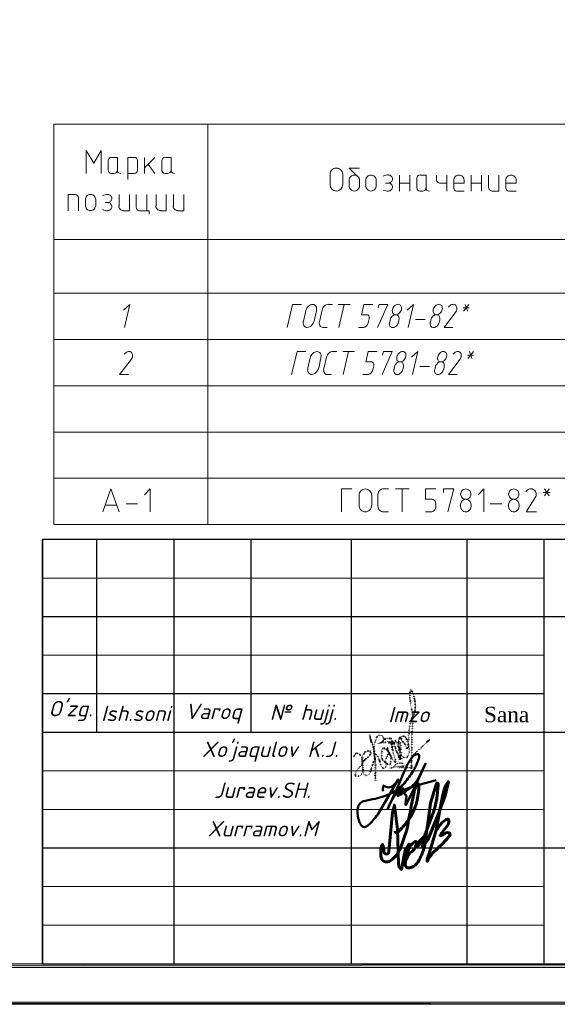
# Model space of a CAD drawing. Header units: millimetres. Extents: x 1527433 to 14789979, y -66543 to 11310.
# Tile 55 of 122: x 1963286 to 1970261, y -65658 to -52886. Entities that reach past the tile are written whole.
import ezdxf

# ---------------------------------------------------------------- set-up
doc = ezdxf.new("R2010")
doc.units = ezdxf.units.MM
doc.linetypes.add('CONTI', pattern=[0])
doc.linetypes.add('DOT', pattern=[0.5, 0, -0.5])
doc.layers.add('RAMKA', color=250, linetype='CONTI')
doc.styles.add('STYLE3', font='arial.ttf')
doc.styles.add('V@ler@Live', font='isocpeui.ttf')

# ---------------------------------------------------------------- blocks, each defined once
blk = doc.blocks.new('пдп001')
at = {"color": 5, "linetype": 'DOT', "lineweight": 40}
for points, knots in [([(707, 149), (708, 157), (714, 275), (714, 211), (717, 464), (797, 572), (804, 758), (726, 963), (724, 699), (772, 570), (752, 371), (753, 204), (748, 36), (748, -48), (744, -179), (751, -58), (729, 14), (812, 68), (869, 129), (929, 184), (970, 224), (988, 241)], [5933.013532, 5933.013532, 5933.013532, 5933.013532, 5945.426056, 6119.674656, 6463.814955, 6647.701276, 6824.900543, 7118.025184, 7324.27387, 7610.172898, 7917.764182, 8218.669265, 8442.676207, 8673.369778, 8750.267492, 8857.255672, 9004.364899, 9148.612782, 9259.763889, 9418.202493, 9536.44599, 9536.44599, 9536.44599, 9536.44599]), ([(268, 57), (276, 52), (297, 37), (320, -2), (338, -55), (346, -105), (390, -149), (424, -111), (412, -62), (415, 3), (471, 62), (426, 112), (358, 130), (364, 68), (353, 26), (367, -31), (411, -64), (445, -86), (483, -85), (480, -21), (486, 27), (452, 65), (444, 93), (426, 161), (441, 107), (444, 73), (486, 28), (487, -23), (560, -69), (512, 37), (507, 98), (489, 159), (473, 223), (514, 36), (505, 144), (503, 170), (509, 229), (538, 139), (544, 86), (578, 46), (599, -49), (582, 13), (578, 49), (545, 91), (537, 148), (523, 189), (545, 234), (568, 171), (574, 132), (596, 66), (595, 25), (626, -17), (594, -25), (617, 46), (598, 98), (576, 178), (569, 235), (624, 289), (598, 248), (573, 216), (615, 154), (609, 86), (616, 23), (678, -20), (725, 55), (716, 137), (701, 216), (660, 284), (598, 271), (638, 194), (676, 170), (682, 97), (700, 129), (707, 149)], [0, 0, 0, 0, 48.503704, 122.119306, 208.329865, 313.551394, 384.410654, 428.229301, 512.215886, 616.590231, 739.308905, 818.700472, 905.182256, 976.614449, 1045.562044, 1130.421533, 1235.08686, 1301.053793, 1319.442364, 1403.027564, 1518.67504, 1568.346911, 1625.618732, 1700.210095, 1737.985982, 1810.401067, 1893.792405, 1997.337295, 2072.088069, 2144.472071, 2360.286944, 2446.613064, 2466.534345, 2624.01661, 2696.265892, 2764.574689, 2806.01173, 2899.683096, 3003.982381, 3114.442089, 3203.096311, 3246.119489, 3329.559258, 3406.405435, 3488.541484, 3597.996357, 3621.971115, 3677.674584, 3789.796613, 3887.577299, 3974.928227, 4028.38159, 4037.512745, 4112.181437, 4225.578573, 4371.597742, 4474.330056, 4533.38336, 4578.568256, 4619.142429, 4743.633224, 4857.566539, 4955.347226, 5034.65037, 5141.745278, 5270.87444, 5439.057271, 5545.963162, 5586.401017, 5686.789569, 5814.196651, 5862.435135, 5933.013532, 5933.013532, 5933.013532, 5933.013532])]:
    blk.add_open_spline(points, degree=3, knots=knots, dxfattribs=at)
for points in [[(0, 0), (30, 59), (79, 40), (107, -71), (107, -203), (72, -238), (23, -238), (23, -203), (53, -146), (94, -105), (134, -41), (177, 1), (217, 41), (217, 79), (166, 79), (141, 68), (122, 40), (110, -10), (110, -50), (110, -86), (113, -117), (118, -161), (128, -214), (159, -227), (199, -217), (214, -188), (238, -113), (265, -20), (265, 50), (255, 142), (224, 216), (208, 296), (234, 185), (255, 133), (269, 17), (279, -71), (279, -180), (279, -289), (279, -280), (279, -169), (279, -38), (263, 77), (263, 151), (292, 245), (322, 291), (368, 279), (383, 264), (383, 240)], [(313, 184), (372, 208), (409, 245), (488, 245), (479, 245), (445, 250), (403, 239), (368, 204), (360, 196), (370, 196), (438, 206), (469, 213), (510, 213), (500, 210), (475, 198), (443, 191), (479, 191), (517, 191), (548, 191), (598, 191), (622, 191)]]:
    blk.add_spline(points, degree=3, dxfattribs=at)
at = {"color": 5, "linetype": 'DOT', "lineweight": 30}
blk.add_spline([(464, -136), (524, -113), (561, -76), (640, -76), (631, -76), (597, -71), (555, -81), (519, -117), (512, -124), (521, -124), (590, -114), (621, -107), (662, -107), (651, -111), (627, -123), (594, -129), (630, -129), (668, -129), (700, -129), (750, -129), (774, -129)], degree=3, dxfattribs=at)

msp = doc.modelspace()

# ---------------------------------------------------------------- hatches: boundary and pattern name
h = msp.add_hatch(color=7)
h.paths.add_polyline_path([(1982606.783, -35960.929), (1982583.5, -35982.095), (1982606.783, -65655.645)])
h.paths.add_polyline_path([(1982583.5, -35982.095), (1982606.783, -65655.645), (1982583.5, -65630.245)])
h.paths.add_polyline_path([(1982606.783, -65655.645), (1982583.5, -65630.245), (1982606.783, -65657.762)])
h.paths.add_polyline_path([(1982583.5, -65630.245), (1982606.783, -65657.762), (1940635.4, -65630.245)])
h.paths.add_polyline_path([(1982606.783, -65657.762), (1940635.4, -65630.245), (1940610, -65657.762)])
h.paths.add_polyline_path([(1940635.4, -65630.245), (1940610, -65657.762)])
h = msp.add_hatch(color=7)
h.paths.add_polyline_path([(1982083.967, -65130.712), (1982134.767, -65181.512), (1982083.967, -36481.629)])
h.paths.add_polyline_path([(1982134.767, -65181.512), (1982083.967, -36481.629), (1982134.767, -36432.945)])
h.paths.add_polyline_path([(1982083.967, -36481.629), (1982134.767, -36432.945), (1942635.65, -36481.629)])
h.paths.add_polyline_path([(1982134.767, -36432.945), (1942635.65, -36481.629), (1942584.85, -36432.945)])
h.paths.add_polyline_path([(1942635.65, -36481.629), (1942584.85, -36432.945), (1942635.65, -65130.712)])
h.paths.add_polyline_path([(1942584.85, -36432.945), (1942635.65, -65130.712), (1942584.85, -65181.512)])
h.paths.add_polyline_path([(1942635.65, -65130.712), (1942584.85, -65181.512), (1982083.967, -65130.712)])
h.paths.add_polyline_path([(1942584.85, -65181.512), (1982083.967, -65130.712), (1982134.767, -65181.512)])

# ---------------------------------------------------------------- linework, layer by layer
at = {"color": 0, "lineweight": 30}
for p, q in [((1982083.967, -59630.717), (1963583.985, -59630.717)), ((1963583.985, -65130.712), (1963583.985, -59630.717)), ((1964283.985, -59630.717), (1964283.985, -62130.715)), ((1965286.386, -59630.717), (1965286.386, -65131.056)), ((1966286.386, -59630.717), (1966286.386, -62130.715)), ((1967586.384, -59630.717), (1967586.384, -65131.056)), ((1969086.382, -59630.717), (1969086.382, -65131.056)), ((1970086.381, -59630.717), (1970086.381, -65131.056)), ((1970086.381, -60630.716), (1963583.985, -60630.716)), ((1982083.967, -60630.716), (1970086.381, -60630.716)), ((1970086.381, -61630.715), (1963583.985, -61630.715)), ((1982083.967, -62130.715), (1963583.985, -62130.715)), ((1982083.967, -63630.713), (1963583.985, -63630.713))]:
    msp.add_line(p, q, dxfattribs=at)
at = {"color": 0, "lineweight": 5}
for p, q in [((1970086.381, -60130.717), (1963583.985, -60130.717)), ((1970086.381, -61130.716), (1963583.985, -61130.716)), ((1970086.381, -62630.714), (1963583.985, -62630.714)), ((1970086.381, -63130.714), (1963583.985, -63130.714)), ((1970086.381, -64130.713), (1963583.985, -64130.713)), ((1970086.381, -64630.712), (1963583.985, -64630.712))]:
    msp.add_line(p, q, dxfattribs=at)
at = {"color": 7, "lineweight": 0}
for points in [[(1963728.233, -54240.462), (1963728.233, -59434.762)], [(1982107.25, -54240.462), (1963728.233, -54240.462)], [(1965728.483, -54240.462), (1965728.483, -59434.762)], [(1964344.183, -54881.812), (1964344.183, -54581.245), (1964246.817, -54746.345), (1964149.45, -54581.245), (1964149.45, -54881.812)], [(1964478.592, -54670.145), (1964460.878, -54673.722), (1964446.412, -54683.474), (1964436.66, -54697.94), (1964433.083, -54715.654)], [(1964433.083, -54716.712), (1964433.083, -54837.362)], [(1964553.733, -54837.362), (1964553.733, -54672.262), (1964479.65, -54672.262)], [(1964771.75, -54672.262), (1964689.2, -54672.262), (1964689.2, -54958.012)], [(1964816.2, -54715.654), (1964812.624, -54697.94), (1964802.871, -54683.474), (1964788.406, -54673.722), (1964770.692, -54670.145)], [(1964816.2, -54837.362), (1964816.2, -54716.712)], [(1964907.217, -54807.729), (1965040.567, -54672.262)], [(1964907.217, -54672.262), (1964907.217, -54881.812)], [(1965040.567, -54881.812), (1964951.667, -54761.162)], [(1965174.975, -54670.145), (1965157.261, -54673.722), (1965142.796, -54683.474), (1965133.043, -54697.94), (1965129.467, -54715.654)], [(1965131.583, -54716.712), (1965131.583, -54837.362)], [(1965252.233, -54837.362), (1965252.233, -54672.262), (1965176.033, -54672.262)], [(1964433.083, -54836.304), (1964436.66, -54854.018), (1964446.412, -54868.483), (1964460.878, -54878.236), (1964478.592, -54881.812)], [(1964479.65, -54881.812), (1964509.283, -54881.812)], [(1964508.225, -54881.812), (1964525.939, -54878.236), (1964540.404, -54868.483), (1964550.157, -54854.018), (1964553.733, -54836.304)], [(1964551.617, -54836.304), (1964555.193, -54854.018), (1964564.946, -54868.483), (1964579.411, -54878.236), (1964597.125, -54881.812)], [(1964689.2, -54881.812), (1964771.75, -54881.812)], [(1964770.692, -54881.812), (1964788.406, -54878.236), (1964802.871, -54868.483), (1964812.624, -54854.018), (1964816.2, -54836.304)], [(1965129.467, -54836.304), (1965133.043, -54854.018), (1965142.796, -54868.483), (1965157.261, -54878.236), (1965174.975, -54881.812)], [(1965176.033, -54881.812), (1965205.667, -54881.812)], [(1965204.608, -54881.812), (1965222.322, -54878.236), (1965236.788, -54868.483), (1965246.54, -54854.018), (1965250.117, -54836.304)], [(1965250.117, -54836.304), (1965253.693, -54854.018), (1965263.446, -54868.483), (1965277.911, -54878.236), (1965295.625, -54881.812)], [(1967476.85, -54891.337), (1967475.194, -54874.914), (1967470.446, -54859.617), (1967462.933, -54845.774), (1967452.982, -54833.714), (1967440.921, -54823.763), (1967427.079, -54816.249), (1967411.782, -54811.501), (1967395.358, -54809.845), (1967378.935, -54811.501), (1967363.638, -54816.249), (1967349.796, -54823.763), (1967337.735, -54833.714), (1967327.784, -54845.774), (1967320.271, -54859.617), (1967315.522, -54874.914), (1967313.867, -54891.337)], [(1967313.867, -54892.395), (1967313.867, -55027.862)], [(1967478.967, -55027.862), (1967478.967, -54892.395)], [(1967658.883, -54909.329), (1967561.517, -54809.845), (1967696.983, -54809.845)], [(1967694.867, -54967.537), (1967693.512, -54954.1), (1967689.627, -54941.584), (1967683.48, -54930.258), (1967675.338, -54920.391), (1967665.47, -54912.249), (1967654.145, -54906.102), (1967641.629, -54902.217), (1967628.192, -54900.862), (1967614.754, -54902.217), (1967602.239, -54906.102), (1967590.913, -54912.249), (1967581.045, -54920.391), (1967572.904, -54930.258), (1967566.756, -54941.584), (1967562.871, -54954.1), (1967561.517, -54967.537)], [(1967910.767, -54967.537), (1967909.412, -54954.1), (1967905.527, -54941.584), (1967899.38, -54930.258), (1967891.238, -54920.391), (1967881.37, -54912.249), (1967870.045, -54906.102), (1967857.529, -54902.217), (1967844.092, -54900.862), (1967830.654, -54902.217), (1967818.139, -54906.102), (1967806.813, -54912.249), (1967796.945, -54920.391), (1967788.804, -54930.258), (1967782.656, -54941.584), (1967778.771, -54954.1), (1967777.417, -54967.537)], [(1968070.919, -54898.766), (1968053.371, -54899.51), (1968036.091, -54902.298), (1968019.256, -54907.09), (1968003.044, -54913.847)], [(1968070.575, -55004.579), (1968081.026, -55003.525), (1968090.761, -55000.503), (1968099.569, -54995.722), (1968107.244, -54989.39), (1968113.577, -54981.715), (1968118.358, -54972.906), (1968121.38, -54963.172), (1968122.433, -54952.72), (1968121.38, -54942.269), (1968118.358, -54932.535), (1968113.577, -54923.726), (1968107.244, -54916.051), (1968099.569, -54909.719), (1968090.761, -54904.937), (1968081.026, -54901.916), (1968070.575, -54900.862)], [(1968213.45, -55110.412), (1968213.45, -54900.862)], [(1968348.917, -55110.412), (1968348.917, -54900.862)], [(1968483.325, -54898.745), (1968465.611, -54902.322), (1968451.146, -54912.074), (1968441.393, -54926.54), (1968437.817, -54944.254)], [(1968558.467, -55065.962), (1968558.467, -54900.862), (1968484.383, -54900.862)], [(1968693.933, -54900.862), (1968693.933, -54960.129)], [(1968829.4, -54900.862), (1968829.4, -55110.412)], [(1969051.65, -54967.537), (1969050.295, -54954.1), (1969046.41, -54941.584), (1969040.263, -54930.258), (1969032.121, -54920.391), (1969022.254, -54912.249), (1969010.928, -54906.102), (1968998.412, -54902.217), (1968984.975, -54900.862), (1968971.538, -54902.217), (1968959.022, -54906.102), (1968947.696, -54912.249), (1968937.829, -54920.391), (1968929.687, -54930.258), (1968923.54, -54941.584), (1968919.655, -54954.1), (1968918.3, -54967.537)], [(1969142.667, -55110.412), (1969142.667, -54900.862)], [(1969278.133, -55110.412), (1969278.133, -54900.862)], [(1969369.15, -54900.862), (1969369.15, -55051.145)], [(1969428.417, -55110.412), (1969502.5, -55110.412), (1969502.5, -54900.862)], [(1969726.867, -54967.537), (1969725.512, -54954.1), (1969721.627, -54941.584), (1969715.48, -54930.258), (1969707.338, -54920.391), (1969697.47, -54912.249), (1969686.145, -54906.102), (1969673.629, -54902.217), (1969660.192, -54900.862), (1969646.754, -54902.217), (1969634.239, -54906.102), (1969622.913, -54912.249), (1969613.045, -54920.391), (1969604.904, -54930.258), (1969598.756, -54941.584), (1969594.871, -54954.1), (1969593.517, -54967.537)], [(1967313.867, -55026.804), (1967315.522, -55043.227), (1967320.271, -55058.524), (1967327.784, -55072.366), (1967337.735, -55084.427), (1967349.796, -55094.378), (1967363.638, -55101.891), (1967378.935, -55106.64), (1967395.358, -55108.295), (1967411.782, -55106.64), (1967427.079, -55101.891), (1967440.921, -55094.378), (1967452.982, -55084.427), (1967462.933, -55072.366), (1967470.446, -55058.524), (1967475.194, -55043.227), (1967476.85, -55026.804)], [(1967561.517, -54968.595), (1967561.517, -55042.679)], [(1967561.517, -55041.62), (1967562.871, -55055.058), (1967566.756, -55067.573), (1967572.904, -55078.899), (1967581.045, -55088.767), (1967590.913, -55096.908), (1967602.239, -55103.056), (1967614.754, -55106.941), (1967628.192, -55108.295), (1967641.629, -55106.941), (1967654.145, -55103.056), (1967665.47, -55096.908), (1967675.338, -55088.767), (1967683.48, -55078.899), (1967689.627, -55067.573), (1967693.512, -55055.058), (1967694.867, -55041.62)], [(1967696.983, -55042.679), (1967696.983, -54968.595)], [(1967777.417, -54968.595), (1967777.417, -55042.679)], [(1967777.417, -55041.62), (1967778.771, -55055.058), (1967782.656, -55067.573), (1967788.804, -55078.899), (1967796.945, -55088.767), (1967806.813, -55096.908), (1967818.139, -55103.056), (1967830.654, -55106.941), (1967844.092, -55108.295), (1967857.529, -55106.941), (1967870.045, -55103.056), (1967881.37, -55096.908), (1967891.238, -55088.767), (1967899.38, -55078.899), (1967905.527, -55067.573), (1967909.412, -55055.058), (1967910.767, -55041.62)], [(1967912.883, -55042.679), (1967912.883, -54968.595)], [(1968071.633, -55006.695), (1968033.533, -55006.695)], [(1968070.575, -55108.295), (1968081.026, -55107.242), (1968090.761, -55104.22), (1968099.569, -55099.439), (1968107.244, -55093.106), (1968113.577, -55085.431), (1968118.358, -55076.623), (1968121.38, -55066.888), (1968122.433, -55056.437), (1968121.38, -55045.986), (1968118.358, -55036.251), (1968113.577, -55027.442), (1968107.244, -55019.768), (1968099.569, -55013.435), (1968090.761, -55008.654), (1968081.026, -55005.632), (1968070.575, -55004.579)], [(1968213.45, -55006.695), (1968348.917, -55006.695)], [(1968437.817, -54945.312), (1968437.817, -55065.962)], [(1968691.817, -54959.07), (1968695.393, -54976.784), (1968705.146, -54991.25), (1968719.611, -55001.002), (1968737.325, -55004.579)], [(1968738.383, -55006.695), (1968829.4, -55006.695)], [(1968918.3, -54968.595), (1968918.3, -55072.312)], [(1969053.767, -55006.695), (1968918.3, -55006.695)], [(1969053.767, -55006.695), (1969053.767, -54968.595)], [(1969142.667, -55006.695), (1969278.133, -55006.695)], [(1969593.517, -54968.595), (1969593.517, -55072.312)], [(1969728.983, -55006.695), (1969593.517, -55006.695)], [(1969728.983, -55006.695), (1969728.983, -54968.595)], [(1964005.517, -55154.862), (1963914.5, -55154.862), (1963914.5, -55364.412)], [(1964049.967, -55198.254), (1964046.39, -55180.54), (1964036.638, -55166.074), (1964022.172, -55156.322), (1964004.458, -55152.745)], [(1964272.217, -55219.42), (1964270.862, -55205.983), (1964266.977, -55193.467), (1964260.83, -55182.142), (1964252.688, -55172.274), (1964242.82, -55164.132), (1964231.495, -55157.985), (1964218.979, -55154.1), (1964205.542, -55152.745), (1964192.104, -55154.1), (1964179.589, -55157.985), (1964168.263, -55164.132), (1964158.395, -55172.274), (1964150.254, -55182.142), (1964144.106, -55193.467), (1964140.221, -55205.983), (1964138.867, -55219.42)], [(1964430.252, -55152.766), (1964412.704, -55153.51), (1964395.424, -55156.298), (1964378.59, -55161.09), (1964362.378, -55167.847)], [(1964429.908, -55256.462), (1964440.36, -55255.408), (1964450.094, -55252.387), (1964458.903, -55247.605), (1964466.578, -55241.273), (1964472.91, -55233.598), (1964477.691, -55224.789), (1964480.713, -55215.055), (1964481.767, -55204.604), (1964480.713, -55194.152), (1964477.691, -55184.418), (1964472.91, -55175.609), (1964466.578, -55167.934), (1964458.903, -55161.602), (1964450.094, -55156.821), (1964440.36, -55153.799), (1964429.908, -55152.745)], [(1964574.9, -55154.862), (1964574.9, -55303.029)], [(1964634.167, -55364.412), (1964710.367, -55364.412), (1964710.367, -55154.862)], [(1964799.267, -55154.862), (1964799.267, -55319.962)], [(1964934.733, -55364.412), (1964934.733, -55154.862)], [(1965055.383, -55154.862), (1965055.383, -55303.029)], [(1965114.65, -55364.412), (1965188.733, -55364.412), (1965188.733, -55154.862)], [(1965279.75, -55154.862), (1965279.75, -55303.029)], [(1965339.017, -55364.412), (1965415.217, -55364.412), (1965415.217, -55154.862)], [(1968003.044, -55095.31), (1968019.256, -55102.067), (1968036.091, -55106.859), (1968053.371, -55109.647), (1968070.919, -55110.392)], [(1968437.817, -55064.904), (1968441.393, -55082.618), (1968451.146, -55097.083), (1968465.611, -55106.836), (1968483.325, -55110.412)], [(1968484.383, -55110.412), (1968514.017, -55110.412)], [(1968512.958, -55110.412), (1968530.672, -55106.836), (1968545.138, -55097.083), (1968554.89, -55082.618), (1968558.467, -55064.904)], [(1968556.35, -55064.904), (1968559.926, -55082.618), (1968569.679, -55097.083), (1968584.144, -55106.836), (1968601.858, -55110.412)], [(1968918.3, -55071.254), (1968921.211, -55085.672), (1968929.149, -55097.446), (1968940.923, -55105.384), (1968955.342, -55108.295)], [(1968956.4, -55110.412), (1969053.767, -55110.412)], [(1969367.033, -55050.087), (1969368.259, -55062.245), (1969371.774, -55073.568), (1969377.336, -55083.815), (1969384.702, -55092.743), (1969393.63, -55100.109), (1969403.877, -55105.671), (1969415.201, -55109.186), (1969427.358, -55110.412)], [(1969593.517, -55071.254), (1969596.428, -55085.672), (1969604.366, -55097.446), (1969616.14, -55105.384), (1969630.558, -55108.295)], [(1969631.617, -55110.412), (1969728.983, -55110.412)], [(1964049.967, -55364.412), (1964049.967, -55199.312)], [(1964138.867, -55220.479), (1964138.867, -55296.679)], [(1964138.867, -55295.62), (1964140.221, -55309.058), (1964144.106, -55321.573), (1964150.254, -55332.899), (1964158.395, -55342.767), (1964168.263, -55350.908), (1964179.589, -55357.056), (1964192.104, -55360.941), (1964205.542, -55362.295), (1964218.979, -55360.941), (1964231.495, -55357.056), (1964242.82, -55350.908), (1964252.688, -55342.767), (1964260.83, -55332.899), (1964266.977, -55321.573), (1964270.862, -55309.058), (1964272.217, -55295.62)], [(1964274.333, -55296.679), (1964274.333, -55220.479)], [(1964430.967, -55258.579), (1964394.983, -55258.579)], [(1964429.908, -55362.295), (1964440.36, -55361.242), (1964450.094, -55358.22), (1964458.903, -55353.439), (1964466.578, -55347.106), (1964472.91, -55339.431), (1964477.691, -55330.623), (1964480.713, -55320.888), (1964481.767, -55310.437), (1964480.713, -55299.986), (1964477.691, -55290.251), (1964472.91, -55281.442), (1964466.578, -55273.768), (1964458.903, -55267.435), (1964450.094, -55262.654), (1964440.36, -55259.632), (1964429.908, -55258.579)], [(1964362.378, -55349.31), (1964378.59, -55356.067), (1964395.424, -55360.859), (1964412.704, -55363.647), (1964430.252, -55364.392)], [(1964572.783, -55301.97), (1964574.009, -55314.128), (1964577.524, -55325.451), (1964583.086, -55335.699), (1964590.452, -55344.627), (1964599.38, -55351.993), (1964609.627, -55357.555), (1964620.951, -55361.07), (1964633.108, -55362.295)], [(1964797.15, -55318.904), (1964800.726, -55336.618), (1964810.479, -55351.083), (1964824.944, -55360.836), (1964842.658, -55364.412)], [(1964843.717, -55364.412), (1964964.367, -55364.412), (1964964.367, -55408.862)], [(1965053.267, -55301.97), (1965054.492, -55314.128), (1965058.007, -55325.451), (1965063.569, -55335.699), (1965070.935, -55344.627), (1965079.863, -55351.993), (1965090.11, -55357.555), (1965101.434, -55361.07), (1965113.592, -55362.295)], [(1965277.633, -55301.97), (1965278.859, -55314.128), (1965282.374, -55325.451), (1965287.936, -55335.699), (1965295.302, -55344.627), (1965304.23, -55351.993), (1965314.477, -55357.555), (1965325.801, -55361.07), (1965337.958, -55362.295)], [(1982107.25, -55739.062), (1963728.233, -55739.062)], [(1963728.233, -56435.445), (1982107.25, -56435.445)], [(1967289.23, -56577.902), (1967275.968, -56579.282), (1967262.962, -56583.499), (1967250.536, -56590.256), (1967239.014, -56599.255), (1967228.722, -56610.2), (1967219.984, -56622.794), (1967213.124, -56636.74), (1967208.468, -56651.741)], [(1968238.464, -56645.93), (1968240.484, -56632.188), (1968240.09, -56619.393), (1968237.452, -56607.82), (1968232.737, -56597.741), (1968226.115, -56589.432), (1968217.755, -56583.165), (1968207.824, -56579.214), (1968196.493, -56577.854), (1968184.518, -56579.264), (1968172.74, -56583.261), (1968161.457, -56589.57), (1968150.964, -56597.916), (1968141.557, -56608.025), (1968133.533, -56619.621), (1968127.189, -56632.43), (1968122.819, -56646.177)], [(1968767.631, -56645.93), (1968769.651, -56632.188), (1968769.257, -56619.393), (1968766.618, -56607.82), (1968761.904, -56597.741), (1968755.282, -56589.432), (1968746.921, -56583.165), (1968736.991, -56579.214), (1968725.66, -56577.854), (1968713.685, -56579.264), (1968701.907, -56583.261), (1968690.624, -56589.57), (1968680.13, -56597.916), (1968670.724, -56608.025), (1968662.7, -56619.621), (1968656.355, -56632.43), (1968651.986, -56646.177)], [(1968945.317, -56675.12), (1968951.743, -56661.944), (1968955.938, -56648.622), (1968957.936, -56635.492), (1968957.771, -56622.895), (1968955.478, -56611.17), (1968951.091, -56600.656), (1968944.644, -56591.693), (1968936.171, -56584.621), (1968926.172, -56579.968), (1968915.337, -56577.96), (1968903.985, -56578.484), (1968892.439, -56581.424), (1968881.018, -56586.667), (1968870.043, -56594.098), (1968859.835, -56603.604), (1968850.714, -56615.069)], [(1964646.867, -56879.945), (1964716.717, -56579.379), (1964634.167, -56653.462)], [(1966941.333, -56579.379), (1966827.033, -56579.379), (1966757.183, -56879.945)], [(1966998.483, -56661.929), (1966966.733, -56797.395)], [(1967136.547, -56660.544), (1967139.009, -56644.034), (1967138.576, -56628.669), (1967135.451, -56614.778), (1967129.833, -56602.689), (1967121.926, -56592.729), (1967111.929, -56585.228), (1967100.045, -56580.514), (1967086.474, -56578.915), (1967072.124, -56580.646), (1967058.002, -56585.482), (1967044.465, -56593.094), (1967031.869, -56603.15), (1967020.568, -56615.319), (1967010.92, -56629.27), (1967003.28, -56644.673), (1966998.004, -56661.196)], [(1967108.55, -56797.395), (1967138.183, -56661.929)], [(1967210.15, -56653.462), (1967176.283, -56803.745)], [(1967292.7, -56579.379), (1967343.5, -56579.379)], [(1967419.7, -56579.379), (1967572.1, -56579.379)], [(1967495.9, -56579.379), (1967426.05, -56879.945)], [(1967790.117, -56714.845), (1967720.267, -56714.845), (1967749.9, -56579.379), (1967866.317, -56579.379)], [(1967929.817, -56879.945), (1968063.167, -56579.379), (1967948.867, -56579.379), (1967938.283, -56623.829)], [(1968122.819, -56646.177), (1968120.799, -56659.92), (1968121.193, -56672.714), (1968123.832, -56684.288), (1968128.546, -56694.366), (1968135.168, -56702.675), (1968143.529, -56708.942), (1968153.459, -56712.893), (1968164.79, -56714.254), (1968176.765, -56712.843), (1968188.543, -56708.846), (1968199.826, -56702.537), (1968210.32, -56694.191), (1968219.726, -56684.082), (1968227.75, -56672.486), (1968234.095, -56659.677), (1968238.464, -56645.93)], [(1968325.633, -56879.945), (1968395.483, -56579.379), (1968312.933, -56653.462)], [(1968651.986, -56646.177), (1968649.966, -56659.92), (1968650.36, -56672.714), (1968652.998, -56684.288), (1968657.713, -56694.366), (1968664.335, -56702.675), (1968672.696, -56708.942), (1968682.626, -56712.893), (1968693.957, -56714.254), (1968705.932, -56712.843), (1968717.71, -56708.846), (1968728.993, -56702.537), (1968739.486, -56694.191), (1968748.893, -56684.082), (1968756.917, -56672.486), (1968763.261, -56659.677), (1968767.631, -56645.93)], [(1968945.817, -56676.745), (1968791.3, -56879.945), (1968905.6, -56879.945)], [(1969041.067, -56623.829), (1969117.267, -56623.829)], [(1969115.15, -56579.379), (1969043.183, -56668.279)], [(1969093.983, -56668.279), (1969064.35, -56579.379)], [(1966966.254, -56796.663), (1966963.792, -56813.173), (1966964.224, -56828.538), (1966967.349, -56842.429), (1966972.967, -56854.519), (1966980.874, -56864.478), (1966990.871, -56871.979), (1967002.755, -56876.693), (1967016.326, -56878.292), (1967030.676, -56876.562), (1967044.798, -56871.725), (1967058.335, -56864.113), (1967070.931, -56854.058), (1967082.232, -56841.889), (1967091.88, -56827.937), (1967099.52, -56812.534), (1967104.797, -56796.011)], [(1967174.602, -56802.024), (1967172.551, -56817.052), (1967173.164, -56831.076), (1967176.25, -56843.792), (1967181.618, -56854.899), (1967189.077, -56864.094), (1967198.435, -56871.076), (1967209.502, -56875.541), (1967222.087, -56877.188)], [(1967743.262, -56877.776), (1967753.835, -56876.52), (1967764.236, -56872.98), (1967774.202, -56867.396), (1967783.472, -56860.014), (1967791.784, -56851.075), (1967798.877, -56840.823), (1967804.488, -56829.5), (1967808.356, -56817.35)], [(1967820.631, -56764.403), (1967822.199, -56753.858), (1967821.917, -56744.043), (1967819.914, -56735.168), (1967816.32, -56727.444), (1967811.263, -56721.08), (1967804.871, -56716.285), (1967797.274, -56713.269), (1967788.6, -56712.243)], [(1967809.167, -56818.562), (1967821.867, -56765.645)], [(1968084.719, -56811.277), (1968082.699, -56825.02), (1968083.093, -56837.814), (1968085.732, -56849.388), (1968090.446, -56859.466), (1968097.068, -56867.775), (1968105.429, -56874.042), (1968115.359, -56877.993), (1968126.69, -56879.354), (1968138.665, -56877.943), (1968150.443, -56873.946), (1968161.726, -56867.637), (1968172.22, -56859.291), (1968181.626, -56849.182), (1968189.65, -56837.586), (1968195.995, -56824.777), (1968200.364, -56811.03)], [(1968092.8, -56782.579), (1968086.45, -56812.212)], [(1968206.714, -56781.397), (1968208.734, -56767.654), (1968208.34, -56754.86), (1968205.702, -56743.286), (1968200.987, -56733.208), (1968194.365, -56724.899), (1968186.005, -56718.632), (1968176.074, -56714.681), (1968164.743, -56713.32), (1968152.768, -56714.731), (1968140.99, -56718.728), (1968129.707, -56725.037), (1968119.214, -56733.383), (1968109.807, -56743.492), (1968101.783, -56755.088), (1968095.439, -56767.897), (1968091.069, -56781.644)], [(1968200.75, -56812.212), (1968207.1, -56782.579)], [(1968420.883, -56774.112), (1968547.883, -56774.112)], [(1968613.886, -56811.277), (1968611.866, -56825.02), (1968612.26, -56837.814), (1968614.898, -56849.388), (1968619.613, -56859.466), (1968626.235, -56867.775), (1968634.596, -56874.042), (1968644.526, -56877.993), (1968655.857, -56879.354), (1968667.832, -56877.943), (1968679.61, -56873.946), (1968690.893, -56867.637), (1968701.386, -56859.291), (1968710.793, -56849.182), (1968718.817, -56837.586), (1968725.161, -56824.777), (1968729.531, -56811.03)], [(1968621.967, -56782.579), (1968615.617, -56812.212)], [(1968735.881, -56781.397), (1968737.901, -56767.654), (1968737.507, -56754.86), (1968734.868, -56743.286), (1968730.154, -56733.208), (1968723.532, -56724.899), (1968715.171, -56718.632), (1968705.241, -56714.681), (1968693.91, -56713.32), (1968681.935, -56714.731), (1968670.157, -56718.728), (1968658.874, -56725.037), (1968648.38, -56733.383), (1968638.974, -56743.492), (1968630.95, -56755.088), (1968624.605, -56767.897), (1968620.236, -56781.644)], [(1968729.917, -56812.212), (1968736.267, -56782.579)], [(1967222.85, -56879.945), (1967273.65, -56879.945)], [(1967682.167, -56879.945), (1967745.667, -56879.945)], [(1963728.233, -57034.462), (1982107.25, -57034.462)], [(1964737.384, -57286.837), (1964743.81, -57273.661), (1964748.005, -57260.338), (1964750.003, -57247.209), (1964749.838, -57234.612), (1964747.545, -57222.886), (1964743.157, -57212.372), (1964736.71, -57203.41), (1964728.238, -57196.338), (1964718.239, -57191.685), (1964707.403, -57189.677), (1964696.052, -57190.201), (1964684.506, -57193.141), (1964673.085, -57198.384), (1964662.11, -57205.815), (1964651.902, -57215.321), (1964642.781, -57226.786)], [(1966998.483, -57191.095), (1966884.183, -57191.095), (1966814.333, -57489.545)], [(1967193.697, -57272.261), (1967196.159, -57255.751), (1967195.726, -57240.386), (1967192.601, -57226.495), (1967186.983, -57214.405), (1967179.076, -57204.446), (1967169.079, -57196.945), (1967157.195, -57192.231), (1967143.624, -57190.632), (1967129.274, -57192.362), (1967115.152, -57197.199), (1967101.615, -57204.811), (1967089.019, -57214.866), (1967077.718, -57227.035), (1967068.07, -57240.987), (1967060.43, -57256.389), (1967055.154, -57272.913)], [(1967348.496, -57189.619), (1967335.235, -57190.999), (1967322.229, -57195.216), (1967309.803, -57201.972), (1967298.281, -57210.971), (1967287.989, -57221.916), (1967279.25, -57234.51), (1967272.391, -57248.457), (1967267.735, -57263.458)], [(1967349.85, -57191.095), (1967400.65, -57191.095)], [(1967476.85, -57191.095), (1967629.25, -57191.095)], [(1967553.05, -57191.095), (1967483.2, -57489.545)], [(1967847.267, -57324.445), (1967777.417, -57324.445), (1967809.167, -57191.095), (1967923.467, -57191.095)], [(1967986.967, -57489.545), (1968120.317, -57191.095), (1968006.017, -57191.095), (1967995.433, -57235.545)], [(1968295.614, -57257.647), (1968297.634, -57243.904), (1968297.24, -57231.11), (1968294.602, -57219.536), (1968289.887, -57209.458), (1968283.265, -57201.149), (1968274.905, -57194.882), (1968264.974, -57190.931), (1968253.643, -57189.57), (1968241.668, -57190.981), (1968229.89, -57194.978), (1968218.607, -57201.287), (1968208.114, -57209.633), (1968198.707, -57219.742), (1968190.683, -57231.338), (1968184.339, -57244.147), (1968179.969, -57257.894)], [(1968382.783, -57489.545), (1968452.633, -57191.095), (1968370.083, -57265.179)], [(1968824.781, -57257.647), (1968826.801, -57243.904), (1968826.407, -57231.11), (1968823.768, -57219.536), (1968819.053, -57209.458), (1968812.432, -57201.149), (1968804.071, -57194.882), (1968794.141, -57190.931), (1968782.81, -57189.57), (1968770.835, -57190.981), (1968759.057, -57194.978), (1968747.774, -57201.287), (1968737.28, -57209.633), (1968727.874, -57219.742), (1968719.85, -57231.338), (1968713.505, -57244.147), (1968709.136, -57257.894)], [(1969002.467, -57286.837), (1969008.893, -57273.661), (1969013.088, -57260.338), (1969015.086, -57247.209), (1969014.921, -57234.612), (1969012.628, -57222.886), (1969008.241, -57212.372), (1969001.794, -57203.41), (1968993.321, -57196.338), (1968983.322, -57191.685), (1968972.487, -57189.677), (1968961.135, -57190.201), (1968949.589, -57193.141), (1968938.168, -57198.384), (1968927.193, -57205.815), (1968916.985, -57215.321), (1968907.864, -57226.786)], [(1969172.3, -57191.095), (1969100.333, -57279.995)], [(1969151.133, -57279.995), (1969121.5, -57191.095)], [(1964737.883, -57288.462), (1964583.367, -57489.545), (1964697.667, -57489.545)], [(1967055.633, -57273.645), (1967023.883, -57406.995)], [(1967165.7, -57406.995), (1967195.333, -57273.645)], [(1967267.3, -57265.179), (1967233.433, -57415.462)], [(1967877.781, -57376.12), (1967879.349, -57365.575), (1967879.067, -57355.76), (1967877.064, -57346.885), (1967873.47, -57339.161), (1967868.413, -57332.796), (1967862.021, -57328.001), (1967854.424, -57324.986), (1967845.75, -57323.959)], [(1968263.864, -57390.997), (1968265.884, -57377.254), (1968265.49, -57364.46), (1968262.852, -57352.886), (1968258.137, -57342.808), (1968251.515, -57334.499), (1968243.155, -57328.232), (1968233.224, -57324.281), (1968221.893, -57322.92), (1968209.918, -57324.331), (1968198.14, -57328.328), (1968186.857, -57334.637), (1968176.364, -57342.983), (1968166.957, -57353.092), (1968158.933, -57364.688), (1968152.589, -57377.497), (1968148.219, -57391.244)], [(1968179.969, -57257.894), (1968177.949, -57271.636), (1968178.343, -57284.431), (1968180.982, -57296.004), (1968185.696, -57306.082), (1968192.318, -57314.392), (1968200.679, -57320.659), (1968210.609, -57324.61), (1968221.94, -57325.97), (1968233.915, -57324.56), (1968245.693, -57320.563), (1968256.976, -57314.254), (1968267.47, -57305.908), (1968276.876, -57295.799), (1968284.9, -57284.203), (1968291.245, -57271.394), (1968295.614, -57257.647)], [(1968793.031, -57390.997), (1968795.051, -57377.254), (1968794.657, -57364.46), (1968792.018, -57352.886), (1968787.304, -57342.808), (1968780.682, -57334.499), (1968772.321, -57328.232), (1968762.391, -57324.281), (1968751.06, -57322.92), (1968739.085, -57324.331), (1968727.307, -57328.328), (1968716.023, -57334.637), (1968705.53, -57342.983), (1968696.124, -57353.092), (1968688.1, -57364.688), (1968681.755, -57377.497), (1968677.386, -57391.244)], [(1968709.136, -57257.894), (1968707.116, -57271.636), (1968707.51, -57284.431), (1968710.148, -57296.004), (1968714.863, -57306.082), (1968721.485, -57314.392), (1968729.846, -57320.659), (1968739.776, -57324.61), (1968751.107, -57325.97), (1968763.082, -57324.56), (1968774.86, -57320.563), (1968786.143, -57314.254), (1968796.636, -57305.908), (1968806.043, -57295.799), (1968814.067, -57284.203), (1968820.411, -57271.394), (1968824.781, -57257.647)], [(1969002.967, -57288.462), (1968848.45, -57489.545), (1968962.75, -57489.545)], [(1969098.217, -57235.545), (1969174.417, -57235.545)], [(1967025.52, -57406.263), (1967023.058, -57422.773), (1967023.491, -57438.138), (1967026.616, -57452.029), (1967032.233, -57464.119), (1967040.141, -57474.078), (1967050.138, -57481.579), (1967062.022, -57486.293), (1967075.592, -57487.892), (1967089.943, -57486.162), (1967104.065, -57481.325), (1967117.602, -57473.713), (1967130.198, -57463.658), (1967141.498, -57451.489), (1967151.146, -57437.537), (1967158.787, -57422.134), (1967164.063, -57405.611)], [(1967231.752, -57413.741), (1967229.701, -57428.769), (1967230.314, -57442.792), (1967233.4, -57455.508), (1967238.768, -57466.615), (1967246.227, -57475.811), (1967255.585, -57482.792), (1967266.652, -57487.258), (1967279.237, -57488.905)], [(1967800.412, -57489.492), (1967810.985, -57488.237), (1967821.386, -57484.696), (1967831.352, -57479.113), (1967840.622, -57471.731), (1967848.934, -57462.792), (1967856.027, -57452.539), (1967861.638, -57441.217), (1967865.506, -57429.067)], [(1967868.433, -57430.279), (1967879.017, -57377.362)], [(1968141.869, -57420.877), (1968139.849, -57434.62), (1968140.243, -57447.414), (1968142.882, -57458.988), (1968147.596, -57469.066), (1968154.218, -57477.375), (1968162.579, -57483.642), (1968172.509, -57487.593), (1968183.84, -57488.954), (1968195.815, -57487.543), (1968207.593, -57483.546), (1968218.876, -57477.237), (1968229.37, -57468.891), (1968238.776, -57458.782), (1968246.8, -57447.186), (1968253.145, -57434.377), (1968257.514, -57420.63)], [(1968149.95, -57392.179), (1968143.6, -57421.812)], [(1968257.9, -57421.812), (1968264.25, -57392.179)], [(1968478.033, -57385.829), (1968605.033, -57385.829)], [(1968671.036, -57420.877), (1968669.016, -57434.62), (1968669.41, -57447.414), (1968672.048, -57458.988), (1968676.763, -57469.066), (1968683.385, -57477.375), (1968691.745, -57483.642), (1968701.676, -57487.593), (1968713.007, -57488.954), (1968724.982, -57487.543), (1968736.76, -57483.546), (1968748.043, -57477.237), (1968758.536, -57468.891), (1968767.943, -57458.782), (1968775.967, -57447.186), (1968782.311, -57434.377), (1968786.681, -57420.63)], [(1968679.117, -57392.179), (1968672.767, -57421.812)], [(1968787.067, -57421.812), (1968793.417, -57392.179)], [(1967280, -57489.545), (1967330.8, -57489.545)], [(1967739.317, -57489.545), (1967802.817, -57489.545)], [(1963728.233, -57635.595), (1982107.25, -57635.595)], [(1982107.25, -58234.612), (1963728.233, -58234.612)], [(1963728.233, -58234.612), (1982107.25, -58234.612)], [(1964365.35, -59271.779), (1964469.067, -58973.329), (1964574.9, -59271.779)], [(1964979.183, -59271.779), (1964979.183, -58973.329), (1964905.1, -59047.412)], [(1967597.5, -58973.329), (1967462.033, -58973.329), (1967462.033, -59271.779)], [(1967851.5, -59054.82), (1967849.844, -59038.397), (1967845.096, -59023.1), (1967837.583, -59009.258), (1967827.632, -58997.197), (1967815.571, -58987.246), (1967801.729, -58979.733), (1967786.432, -58974.984), (1967770.008, -58973.329), (1967753.585, -58974.984), (1967738.288, -58979.733), (1967724.446, -58987.246), (1967712.385, -58997.197), (1967702.434, -59009.258), (1967694.921, -59023.1), (1967690.172, -59038.397), (1967688.517, -59054.82)], [(1968009.192, -58971.212), (1967994.048, -58972.739), (1967979.943, -58977.117), (1967967.179, -58984.045), (1967956.059, -58993.22), (1967946.883, -59004.341), (1967939.955, -59017.105), (1967935.577, -59031.21), (1967934.05, -59046.354)], [(1968010.25, -58973.329), (1968069.517, -58973.329)], [(1968160.533, -58973.329), (1968340.45, -58973.329)], [(1968249.433, -58973.329), (1968249.433, -59271.779)], [(1968632.55, -59106.679), (1968550, -59106.679), (1968550, -58973.329), (1968685.467, -58973.329)], [(1968842.1, -59271.779), (1968918.3, -58973.329), (1968782.833, -58973.329), (1968782.833, -59017.779)], [(1969140.55, -59040.004), (1969139.195, -59026.566), (1969135.31, -59014.051), (1969129.163, -59002.725), (1969121.021, -58992.857), (1969111.154, -58984.716), (1969099.828, -58978.568), (1969087.312, -58974.683), (1969073.875, -58973.329), (1969060.438, -58974.683), (1969047.922, -58978.568), (1969036.596, -58984.716), (1969026.729, -58992.857), (1969018.587, -59002.725), (1969012.44, -59014.051), (1969008.555, -59026.566), (1969007.2, -59040.004)], [(1969307.767, -59271.779), (1969307.767, -58973.329), (1969233.683, -59047.412)], [(1969762.85, -59040.004), (1969761.495, -59026.566), (1969757.61, -59014.051), (1969751.463, -59002.725), (1969743.321, -58992.857), (1969733.454, -58984.716), (1969722.128, -58978.568), (1969709.612, -58974.683), (1969696.175, -58973.329), (1969682.738, -58974.683), (1969670.222, -58978.568), (1969658.896, -58984.716), (1969649.029, -58992.857), (1969640.887, -59002.725), (1969634.74, -59014.051), (1969630.855, -59026.566), (1969629.5, -59040.004)], [(1969981.853, -59069.174), (1969985.882, -59055.876), (1969987.231, -59042.435), (1969986.035, -59029.194), (1969982.424, -59016.495), (1969976.533, -59004.679), (1969968.493, -58994.09), (1969958.438, -58985.07), (1969946.5, -58977.96), (1969933.412, -58973.294), (1969920.052, -58971.296), (1969906.768, -58971.851), (1969893.909, -58974.843), (1969881.823, -58980.156), (1969870.858, -58987.674), (1969861.362, -58997.282), (1969853.683, -59008.862)], [(1970154.433, -59062.229), (1970095.167, -58973.329)], [(1970154.433, -58973.329), (1970095.167, -59062.229)], [(1967688.517, -59055.879), (1967688.517, -59189.229)], [(1967853.617, -59189.229), (1967853.617, -59055.879)], [(1967934.05, -59047.412), (1967934.05, -59197.695)], [(1968683.35, -59158.537), (1968682.296, -59148.086), (1968679.275, -59138.351), (1968674.493, -59129.542), (1968668.161, -59121.868), (1968660.486, -59115.535), (1968651.677, -59110.754), (1968641.943, -59107.732), (1968631.492, -59106.679)], [(1969007.2, -59040.004), (1969008.555, -59053.441), (1969012.44, -59065.957), (1969018.587, -59077.282), (1969026.729, -59087.15), (1969036.596, -59095.292), (1969047.922, -59101.439), (1969060.438, -59105.324), (1969073.875, -59106.679), (1969087.312, -59105.324), (1969099.828, -59101.439), (1969111.154, -59095.292), (1969121.021, -59087.15), (1969129.163, -59077.282), (1969135.31, -59065.957), (1969139.195, -59053.441), (1969140.55, -59040.004)], [(1969140.55, -59173.354), (1969139.195, -59159.916), (1969135.31, -59147.401), (1969129.163, -59136.075), (1969121.021, -59126.207), (1969111.154, -59118.066), (1969099.828, -59111.918), (1969087.312, -59108.033), (1969073.875, -59106.679), (1969060.438, -59108.033), (1969047.922, -59111.918), (1969036.596, -59118.066), (1969026.729, -59126.207), (1969018.587, -59136.075), (1969012.44, -59147.401), (1969008.555, -59159.916), (1969007.2, -59173.354)], [(1969629.5, -59040.004), (1969630.855, -59053.441), (1969634.74, -59065.957), (1969640.887, -59077.282), (1969649.029, -59087.15), (1969658.896, -59095.292), (1969670.222, -59101.439), (1969682.738, -59105.324), (1969696.175, -59106.679), (1969709.612, -59105.324), (1969722.128, -59101.439), (1969733.454, -59095.292), (1969743.321, -59087.15), (1969751.463, -59077.282), (1969757.61, -59065.957), (1969761.495, -59053.441), (1969762.85, -59040.004)], [(1969762.85, -59173.354), (1969761.495, -59159.916), (1969757.61, -59147.401), (1969751.463, -59136.075), (1969743.321, -59126.207), (1969733.454, -59118.066), (1969722.128, -59111.918), (1969709.612, -59108.033), (1969696.175, -59106.679), (1969682.738, -59108.033), (1969670.222, -59111.918), (1969658.896, -59118.066), (1969649.029, -59126.207), (1969640.887, -59136.075), (1969634.74, -59147.401), (1969630.855, -59159.916), (1969629.5, -59173.354)], [(1969982.983, -59070.695), (1969855.983, -59271.779), (1969989.333, -59271.779)], [(1970080.35, -59017.779), (1970169.25, -59017.779)], [(1964536.8, -59182.879), (1964403.45, -59182.879)], [(1964665.917, -59168.062), (1964814.083, -59168.062)], [(1967688.517, -59188.17), (1967690.172, -59204.594), (1967694.921, -59219.891), (1967702.434, -59233.733), (1967712.385, -59245.794), (1967724.446, -59255.744), (1967738.288, -59263.258), (1967753.585, -59268.006), (1967770.008, -59269.662), (1967786.432, -59268.006), (1967801.729, -59263.258), (1967815.571, -59255.744), (1967827.632, -59245.794), (1967837.583, -59233.733), (1967845.096, -59219.891), (1967849.844, -59204.594), (1967851.5, -59188.17)], [(1967934.05, -59196.637), (1967935.577, -59211.781), (1967939.955, -59225.885), (1967946.883, -59238.649), (1967956.059, -59249.77), (1967967.179, -59258.946), (1967979.943, -59265.874), (1967994.048, -59270.252), (1968009.192, -59271.779)], [(1968623.025, -59271.779), (1968635.183, -59270.553), (1968646.506, -59267.038), (1968656.753, -59261.476), (1968665.681, -59254.11), (1968673.047, -59245.182), (1968678.609, -59234.935), (1968682.124, -59223.611), (1968683.35, -59211.454)], [(1968685.467, -59212.512), (1968685.467, -59159.595)], [(1969007.2, -59174.412), (1969007.2, -59204.045)], [(1969007.2, -59202.987), (1969008.555, -59216.424), (1969012.44, -59228.94), (1969018.587, -59240.266), (1969026.729, -59250.133), (1969036.596, -59258.275), (1969047.922, -59264.422), (1969060.438, -59268.307), (1969073.875, -59269.662), (1969087.312, -59268.307), (1969099.828, -59264.422), (1969111.154, -59258.275), (1969121.021, -59250.133), (1969129.163, -59240.266), (1969135.31, -59228.94), (1969139.195, -59216.424), (1969140.55, -59202.987)], [(1969142.667, -59204.045), (1969142.667, -59174.412)], [(1969390.317, -59168.062), (1969540.6, -59168.062)], [(1969629.5, -59174.412), (1969629.5, -59204.045)], [(1969629.5, -59202.987), (1969630.855, -59216.424), (1969634.74, -59228.94), (1969640.887, -59240.266), (1969649.029, -59250.133), (1969658.896, -59258.275), (1969670.222, -59264.422), (1969682.738, -59268.307), (1969696.175, -59269.662), (1969709.612, -59268.307), (1969722.128, -59264.422), (1969733.454, -59258.275), (1969743.321, -59250.133), (1969751.463, -59240.266), (1969757.61, -59228.94), (1969761.495, -59216.424), (1969762.85, -59202.987)], [(1969764.967, -59204.045), (1969764.967, -59174.412)], [(1968010.25, -59271.779), (1968069.517, -59271.779)], [(1968550, -59271.779), (1968624.083, -59271.779)], [(1963728.233, -59434.762), (1982107.25, -59434.762)]]:
    msp.add_lwpolyline(points, dxfattribs=at)
for points in [[(1982107.25, -58833.629), (1963728.233, -58833.629)], [(1942635.65, -65130.712), (1942584.85, -65181.512), (1982083.967, -65130.712)], [(1942584.85, -65181.512), (1982083.967, -65130.712), (1982134.767, -65181.512)], [(1982606.783, -65657.762), (1940635.4, -65630.245), (1940610, -65657.762)], [(1982583.5, -65630.245), (1982606.783, -65657.762), (1940635.4, -65630.245)]]:
    msp.add_lwpolyline(points, close=True, dxfattribs=at)
at = {"color": 0, "lineweight": 30}
msp.add_lwpolyline([(1982083.967, -59630.717), (1963583.985, -59630.717), (1963583.985, -65130.712), (1982083.967, -65130.712)], close=True, dxfattribs=at)
at = {"color": 194, "lineweight": 50, "extrusion": (0, 0, -1)}
msp.add_lwpolyline([(-1967996.783, -62894.532, 0.133551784), (-1968009.29, -62819.371, -0.158407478), (-1968068.271, -62844.786, -0.195313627), (-1968135.523, -62815.679, -0.066337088), (-1968197.48, -62741.589), (-1967944.987, -63174.609, 0.051575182), (-1967819.119, -63326.798, 0.076763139), (-1967772.653, -63356.023, 0.167842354), (-1967744.346, -63356.356, 0.179884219), (-1967710.377, -63326.735, 0.072400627), (-1967679.245, -63244.271, 0.075903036), (-1967672.076, -63111.166, 0.316524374), (-1967768.427, -63017.115), (-1967869.461, -62998.957, -0.031247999), (-1967988.474, -62968.002), (-1968075.632, -62935.917), (-1968117.831, -62913.665, -0.043250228), (-1968202.215, -62860.882), (-1968277.081, -62787.498, -0.029029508), (-1968392.807, -62629.789, -0.028434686), (-1968444.199, -62525.554, -0.041867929), (-1968467.343, -62458.698, -0.076384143), (-1968470.185, -62432.463, -0.402105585), (-1968442.115, -62413.53, -0.163403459), (-1968391.113, -62440.05, -0.049083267), (-1968339.403, -62506.872, -0.03300422), (-1968264.028, -62660.391), (-1968195.163, -62825.1), (-1968061.757, -63121.224, 0.062327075), (-1968195.562, -62879.347), (-1968238.842, -62822.167, 1.005419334), (-1968243.347, -62824.791), (-1968193.198, -62929.892, -0.108957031), (-1968188.152, -62950.173, -0.261841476), (-1968191.033, -62955.843, -0.343981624), (-1968199.298, -62953.225), (-1968266.105, -62856.831), (-1968225.601, -62921.679, -0.262011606), (-1968225.167, -62937.984, -0.462742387), (-1968236.559, -62937.879), (-1968256.862, -62916.57), (-1968275.423, -62891.111, 0.099818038), (-1968300.524, -62869.242), (-1968347.929, -62846.741, -0.111197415), (-1968391.817, -62811.926, -0.029662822), (-1968447.126, -62745.773, -0.013796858), (-1968551.784, -62534.195), (-1968442.493, -62776.194), (-1968352.735, -62955.912), (-1968310.967, -63053.518, 0.188142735), (-1968293.431, -63072.984), (-1968296.528, -63014.187), (-1968303.069, -62964.31, -0.451025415), (-1968276.606, -62931.729, 0.069220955), (-1968311.861, -62875.038, -0.868792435), (-1968301.811, -62864.676), (-1968280.591, -62881.423, -0.874007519), (-1968288.452, -62892.587), (-1968359.161, -62845.155, 0.057984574), (-1968433.799, -62819.192), (-1968688.274, -62750.453)], format="xyb", dxfattribs=at)
at = {"color": 160, "lineweight": 60, "extrusion": (0, 0, -1)}
msp.add_lwpolyline([(-1968156.226, -63413.498, -0.639465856), (-1968187.137, -63428.308), (-1968222.086, -63395.255, -0.056343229), (-1968370.763, -63206.093, -0.125649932), (-1968463.519, -62803.281, -0.185838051), (-1968445.48, -62795.602, -0.073892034), (-1968402.364, -62902.387, 0.00127154), (-1968308.052, -63394.081), (-1968220.743, -63643.432, 0.142734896), (-1968079.022, -63806.61, 0.585935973), (-1967971.707, -63713.405, 0.149866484), (-1967994.104, -63584.28, 0.119620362), (-1968011.497, -63680.966, -1.082756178), (-1968073.787, -63669.761), (-1968123.73, -63167.944), (-1968148.698, -63073.936), (-1968189.474, -63387.059), (-1968202.81, -63835.419, -0.237435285), (-1968238.631, -63911.157), (-1968278.312, -63702.004, 0.127994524), (-1968336.855, -63579.463, 0.159951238), (-1968332.242, -63647.97), (-1968301.944, -63714.473, 0.13604246), (-1968280.361, -63739.759, 0.140120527), (-1968284.498, -63703.772, 0.131393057), (-1968420.814, -63542.251, 0.372051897), (-1968432.229, -63588.294, 0.22382031), (-1968351.1, -63692.356, -0.066421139), (-1968296.563, -63787.037, -0.093851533), (-1968288.408, -63847.645, -0.318267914), (-1968322.023, -63887.132, -0.153464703), (-1968396.92, -63870.63, -0.148463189), (-1968467.688, -63783.993, -0.088152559), (-1968542.379, -63590.672), (-1968561.311, -63457.297), (-1968437.67, -63576.881, -0.676497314), (-1968460.842, -63600.839), (-1968522.602, -63518.689), (-1968647.295, -63186.981, -0.066094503), (-1968710.563, -62864.226, -0.05916672), (-1968713.834, -62791.567, -0.393827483), (-1968694.613, -62792.291), (-1968617.996, -63046.877), (-1968587.769, -63276.96), (-1968561.311, -63457.297), (-1968561.354, -63499.192), (-1968510.332, -63604.952), (-1968516.386, -63615.163), (-1968581.478, -63522.503), (-1968713.177, -63208.169), (-1968808.334, -62953.028), (-1968847.887, -62768.291, -0.114757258), (-1968798.072, -62856.655), (-1968773.289, -62959.027), (-1968689.496, -63398.89), (-1968593.704, -63714.534, -0.113321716), (-1968573.844, -63803.976, 0.092592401), (-1968643.741, -63699.283), (-1968779.095, -63565.523, -0.059174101), (-1968866.521, -63467.415, -0.451639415), (-1968854.736, -63431.627, -0.14664836), (-1968821.022, -63432.105, -0.139643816), (-1968792.475, -63448.94, 0.209300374), (-1968740.286, -63466.611, 0.023312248), (-1968790.966, -63399.838), (-1968837.886, -63338.623, -0.320638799), (-1968843.543, -63253.822, -0.126976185), (-1968744.787, -63323.454, 0.052174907), (-1968689.496, -63398.89)], format="xyb", dxfattribs=at)
at = {"layer": 'RAMKA'}
msp.add_line((1963583.985, -65130.712), (1963583.985, -60730.712), dxfattribs=at)

# ---------------------------------------------------------------- block references
msp.add_blockref('пдп001', (1967621.608, -62458.439))

# ---------------------------------------------------------------- texts
at = {"insert": (1767440, -56870), "char_height": 577.5, "attachment_point": 1, "style": 'V@ler@Live'}
msp.add_mtext_dynamic_manual_height_columns("\\pi518.9415;{\\fISOCPEUR|b1|i1|c204|p34;\\C0;Ko'mirxona, Chiqindi tashlash joyi, Yong'in qalqoni}", width=18853.86158, gutter_width=1650, heights=[1799.649], dxfattribs=at)
at = {"color": 0, "char_height": 200, "attachment_point": 5}
for s, insert, width, style in [("O'zg.", (1963945.95, -61852.978), 1000, 'V@ler@Live'), ('Ish.soni', (1964791.052, -61884.833), 1000, 'V@ler@Live'), ('Varoq', (1965799.073, -61889.114), 1000, 'V@ler@Live'), ('№ hujj.', (1966968.843, -61899.757), 1000, 'V@ler@Live'), ('Imzo', (1968333.985, -61899.757), 1500, 'V@ler@Live'), ('{\\fTimes New Roman|b0|i0|c204|p18;Sana}', (1969603.287, -61899.764), 1038.60444, 'STYLE3')]:
    msp.add_mtext(s, dxfattribs=dict(at, insert=insert, width=width, style=style))
at = {"color": 0, "lineweight": 5, "char_height": 200, "width": 2299.9977, "attachment_point": 5, "style": 'V@ler@Live'}
for s, insert in [("\\pi200;Xo'jaqulov K.J.", (1966436.385, -62380.715)), ('Juraev.SH.', (1966436.71, -62880.714)), ('Xurramov.M', (1966436.71, -63380.714))]:
    msp.add_mtext(s, dxfattribs=dict(at, insert=insert))

doc.saveas('drawing.dxf')
